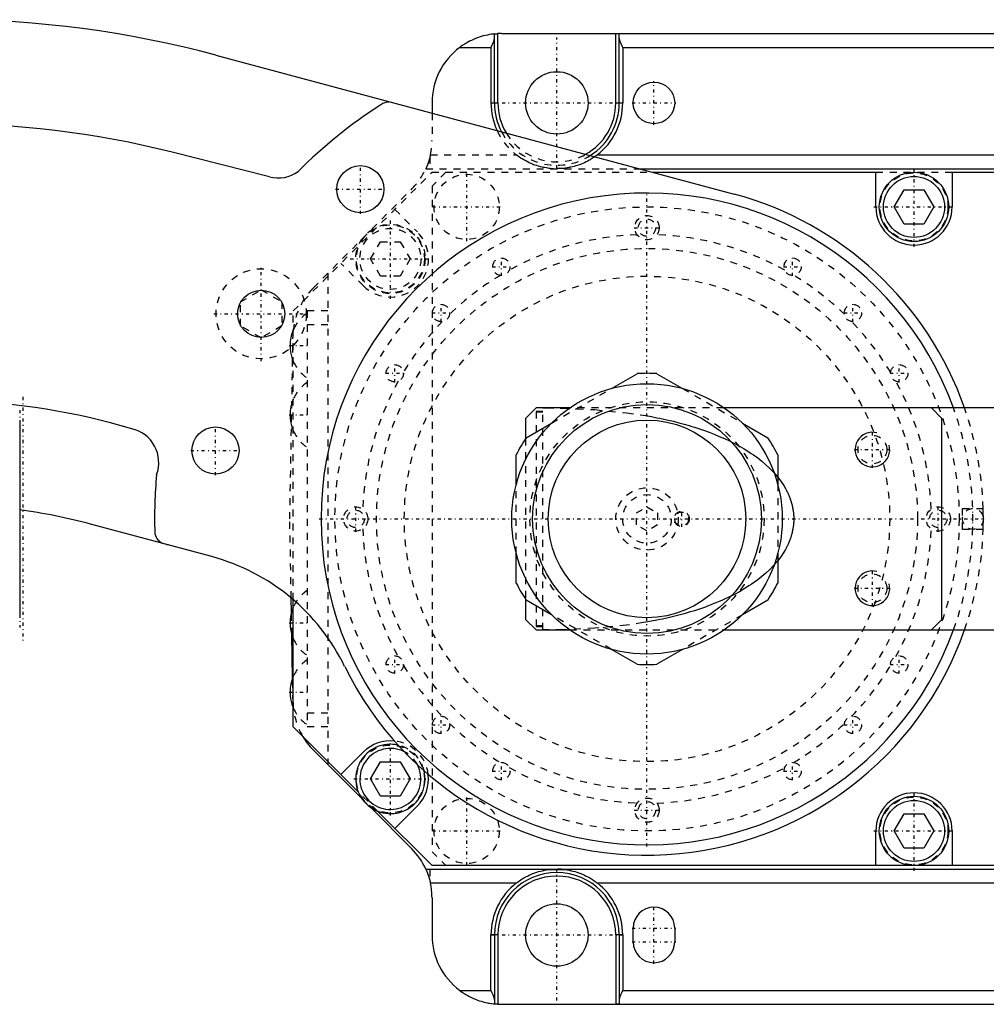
# Model space of a CAD drawing. Extents: x -392 to 171, y -70 to 72.
# Tile 9 of 10: x -90 to 49, y -70 to 72. Entities that reach past the tile are written whole.
import ezdxf

# ---------------------------------------------------------------- set-up
doc = ezdxf.new("R2010")
doc.units = 0
doc.linetypes.add('CENTER', pattern=[1.5, 0.45, -0.5, 0.05, -0.5])
doc.linetypes.add('DASHED', pattern=[2, 1, -1])
for name, color, linetype in [('AM_0', 7, 'CONTINUOUS'), ('AM_10', 7, 'CONTINUOUS'), ('AM_3', 7, 'DASHED'), ('AM_7', 7, 'CENTER')]:
    doc.layers.add(name, color=color, linetype=linetype)

msp = doc.modelspace()

# ---------------------------------------------------------------- linework, layer by layer
at = {"layer": 'AM_0', "color": 7, "linetype": 'CONTINUOUS'}
for p, q in [((-22, 60), (-22, 69.94)), ((-21.5, 60), (-21.5, 69.99)), ((-21, 70), (119, 70)), ((-4.5, 60), (-4.5, 70)), ((-4, 60), (-4, 69.94)), ((-62.15, 66.88), (12.56, 46.84)), ((-27, 68), (-22.5, 68)), ((-22.5, 68), (-22.5, 60)), ((-3.5, 68), (-3.5, 60)), ((-3.5, 68), (97.5, 68)), ((-37.21, 60.19), (-37.21, 60.11)), ((-31, 60), (-31, 58.53)), ((-22.5, 60), (-21.5, 60)), ((-4.5, 60), (-3.5, 60)), ((-54.43, 49.33), (-68.45, 52.88)), ((-7.17, 52.5), (101.17, 52.5)), ((-1.07, 50.5), (127, 50.5)), ((0.8, 50), (33, 50)), ((33, 45), (33, 50)), ((44, 50), (44, 45)), ((44, 50), (103, 50)), ((35.64, 45), (37.07, 47.48)), ((37.07, 47.48), (39.93, 47.48)), ((39.93, 47.48), (41.36, 45)), ((37.07, 42.52), (35.64, 45)), ((41.36, 45), (39.93, 42.52)), ((39.93, 42.52), (37.07, 42.52)), ((-5.1, 18.82), (-1.41, 20.95)), ((1.41, 20.95), (5.1, 18.82)), ((-16, 16), (-17.5, 14.5)), ((-11.15, 16), (-16, 16)), ((110, 16), (11.15, 16)), ((42.5, 14.5), (41, 16)), ((-90.45, 14.25), (-90.45, -14.25)), ((-17.5, 14.5), (-17.5, 11.61)), ((42.5, -14.5), (42.5, 14.5)), ((-17.44, 11.7), (-13.75, 13.83)), ((13.75, 13.83), (17.44, 11.7)), ((-18.85, 4.99), (-18.85, 9.26)), ((18.85, 9.26), (18.85, 4.99)), ((-62.76, -5.44), (-80.22, -0.75)), ((-69, -3.71), (-69, -3.76)), ((-18.85, -9.26), (-18.85, -4.99)), ((18.85, -4.99), (18.85, -9.26)), ((-51.26, -13.49), (-51.3, -11.41)), ((-51, -30), (-51, -11.66)), ((-17.5, -11.61), (-17.5, -14.5)), ((-13.75, -13.83), (-17.44, -11.7)), ((17.44, -11.7), (13.75, -13.83)), ((-17.5, -14.5), (-16, -16)), ((41, -16), (42.5, -14.5)), ((-51.1, -22.98), (-51.21, -16.7)), ((-16, -16), (-11.15, -16)), ((11.15, -16), (110, -16)), ((-1.41, -20.95), (-5.1, -18.82)), ((5.1, -18.82), (1.41, -20.95)), ((-41.64, -39.36), (-51, -30)), ((-41.09, -40.37), (-48.13, -33.3)), ((-44.14, -36.86), (-40.89, -33.61)), ((-46, -35), (-46, -35.44)), ((-39.86, -37.5), (-38.43, -35.02)), ((-38.43, -35.02), (-35.57, -35.02)), ((-35.57, -35.02), (-34.14, -37.5)), ((-38.43, -39.98), (-39.86, -37.5)), ((-34.14, -37.5), (-35.57, -39.98)), ((-35.57, -39.98), (-38.43, -39.98)), ((-39.89, -41.58), (-33.91, -47.59)), ((-31, -50), (-38.86, -42.14)), ((-33.11, -41.39), (-36.36, -44.64)), ((35.64, -45), (37.07, -42.53)), ((37.07, -42.53), (39.93, -42.53)), ((39.93, -42.53), (41.36, -45)), ((33, -50), (33, -45)), ((37.07, -47.48), (35.64, -45)), ((41.36, -45), (39.93, -47.48)), ((44, -45), (44, -50)), ((39.93, -47.48), (37.07, -47.48)), ((-31.9, -50.5), (127, -50.5)), ((126, -50), (-31, -50)), ((-14.1, -50.56), (-11.9, -50.56)), ((-31.23, -52.5), (-18.83, -52.5)), ((-7.17, -52.5), (101.17, -52.5)), ((-31, -54.64), (-31, -60)), ((-2, -61), (-2, -59)), ((4, -59), (4, -61)), ((-22.5, -68), (-22.5, -60)), ((-21.5, -60), (-22.5, -60)), ((-22, -60), (-22, -69.94)), ((-21.5, -60), (-21.5, -69.99)), ((-4.5, -60), (-4.5, -70)), ((-3.5, -60), (-4.5, -60)), ((-4, -60), (-4, -69.94)), ((-3.5, -60), (-3.5, -68)), ((-27, -68), (-22.5, -68)), ((-3.5, -68), (97.5, -68)), ((-21, -70), (119, -70))]:
    msp.add_line(p, q, dxfattribs=at)
for points in [[(-22, 69.95, 0), (-22.14, 69.93, 0), (-22.43, 69.9, 0), (-22.72, 69.85, 0), (-22.87, 69.82, 0), (-23.02, 69.79, 0), (-23.31, 69.73, 0), (-23.6, 69.66, 0), (-23.89, 69.57, 0), (-24.18, 69.48, 0), (-24.46, 69.38, 0), (-24.61, 69.33, 0), (-24.75, 69.27, 0), (-25.03, 69.15, 0), (-25.31, 69.02, 0), (-25.58, 68.89, 0), (-25.85, 68.75, 0), (-26.11, 68.59, 0), (-26.25, 68.51, 0), (-26.37, 68.43, 0), (-26.63, 68.27, 0), (-26.88, 68.09, 0), (-27, 68, 0)], [(-22, 69.95, 0), (-22, 69.95, 0), (-22, 69.95, 0), (-21.99, 69.95, 0), (-21.99, 69.95, 0), (-21.99, 69.95, 0), (-21.99, 69.95, 0), (-21.99, 69.95, 0), (-21.99, 69.95, 0), (-21.99, 69.95, 0), (-21.99, 69.95, 0), (-21.99, 69.95, 0), (-21.99, 69.95, 0), (-21.98, 69.95, 0), (-21.98, 69.95, 0), (-21.98, 69.95, 0), (-21.98, 69.95, 0), (-21.98, 69.95, 0), (-21.98, 69.95, 0), (-21.97, 69.95, 0), (-21.97, 69.95, 0), (-21.97, 69.95, 0), (-21.97, 69.95, 0), (-21.97, 69.95, 0), (-21.96, 69.95, 0), (-21.96, 69.95, 0), (-21.96, 69.95, 0), (-21.96, 69.95, 0), (-21.96, 69.95, 0), (-21.95, 69.95, 0), (-21.95, 69.95, 0), (-21.95, 69.95, 0), (-21.94, 69.96, 0), (-21.94, 69.96, 0), (-21.94, 69.96, 0), (-21.94, 69.96, 0), (-21.93, 69.96, 0), (-21.93, 69.96, 0), (-21.93, 69.96, 0), (-21.92, 69.96, 0), (-21.92, 69.96, 0), (-21.92, 69.96, 0), (-21.92, 69.96, 0), (-21.91, 69.96, 0), (-21.91, 69.96, 0), (-21.91, 69.96, 0), (-21.9, 69.96, 0), (-21.9, 69.96, 0), (-21.9, 69.96, 0), (-21.89, 69.96, 0), (-21.89, 69.96, 0), (-21.89, 69.96, 0), (-21.88, 69.96, 0), (-21.88, 69.96, 0), (-21.87, 69.96, 0), (-21.87, 69.96, 0), (-21.87, 69.96, 0), (-21.86, 69.96, 0), (-21.86, 69.96, 0), (-21.85, 69.96, 0), (-21.85, 69.96, 0), (-21.85, 69.96, 0), (-21.85, 69.96, 0), (-21.84, 69.96, 0), (-21.84, 69.97, 0), (-21.83, 69.97, 0), (-21.83, 69.97, 0), (-21.83, 69.97, 0), (-21.82, 69.97, 0), (-21.82, 69.97, 0), (-21.82, 69.97, 0), (-21.81, 69.97, 0), (-21.8, 69.97, 0), (-21.8, 69.97, 0), (-21.79, 69.97, 0), (-21.79, 69.97, 0), (-21.79, 69.97, 0), (-21.78, 69.97, 0), (-21.78, 69.97, 0), (-21.77, 69.97, 0), (-21.77, 69.97, 0), (-21.76, 69.97, 0), (-21.75, 69.97, 0), (-21.75, 69.97, 0), (-21.75, 69.97, 0), (-21.74, 69.97, 0), (-21.74, 69.97, 0), (-21.73, 69.97, 0), (-21.72, 69.97, 0), (-21.72, 69.97, 0), (-21.72, 69.97, 0), (-21.71, 69.97, 0), (-21.71, 69.98, 0), (-21.7, 69.98, 0), (-21.69, 69.98, 0), (-21.69, 69.98, 0), (-21.68, 69.98, 0), (-21.68, 69.98, 0), (-21.67, 69.98, 0), (-21.67, 69.98, 0), (-21.66, 69.98, 0), (-21.65, 69.98, 0), (-21.65, 69.98, 0), (-21.64, 69.98, 0), (-21.64, 69.98, 0), (-21.64, 69.98, 0), (-21.63, 69.98, 0), (-21.62, 69.98, 0), (-21.62, 69.98, 0), (-21.62, 69.98, 0), (-21.61, 69.98, 0), (-21.6, 69.98, 0), (-21.6, 69.98, 0), (-21.6, 69.98, 0), (-21.59, 69.98, 0), (-21.58, 69.98, 0), (-21.58, 69.98, 0), (-21.57, 69.98, 0), (-21.56, 69.98, 0), (-21.56, 69.98, 0), (-21.56, 69.98, 0), (-21.55, 69.98, 0), (-21.54, 69.99, 0), (-21.54, 69.99, 0), (-21.53, 69.99, 0), (-21.52, 69.99, 0), (-21.52, 69.99, 0), (-21.52, 69.99, 0), (-21.51, 69.99, 0), (-21.5, 69.99, 0), (-21.5, 69.99, 0)], [(-22, 69.94, 0), (-22, 69.94, 0), (-22, 69.94, 0), (-22, 69.95, 0), (-22, 69.95, 0)], [(-4.5, 70, 0), (-4.5, 70, 0), (-4.49, 70, 0), (-4.48, 70, 0), (-4.48, 70, 0), (-4.48, 70, 0), (-4.47, 70, 0), (-4.46, 70, 0), (-4.45, 70, 0), (-4.45, 70, 0), (-4.44, 70, 0), (-4.44, 70, 0), (-4.43, 70, 0), (-4.42, 70, 0), (-4.42, 70, 0), (-4.41, 70, 0), (-4.4, 70, 0), (-4.4, 70, 0), (-4.39, 70, 0), (-4.39, 70, 0), (-4.38, 70, 0), (-4.37, 70, 0), (-4.37, 70, 0), (-4.37, 70, 0), (-4.36, 70, 0), (-4.35, 70, 0), (-4.35, 70, 0), (-4.35, 70, 0), (-4.34, 70, 0), (-4.33, 70, 0), (-4.32, 70, 0), (-4.32, 70, 0), (-4.31, 70, 0), (-4.31, 70, 0), (-4.3, 70, 0), (-4.3, 70, 0), (-4.29, 70, 0), (-4.28, 70, 0), (-4.28, 70, 0), (-4.27, 70, 0), (-4.27, 70, 0), (-4.26, 70, 0), (-4.26, 70, 0), (-4.25, 70, 0), (-4.24, 70, 0), (-4.24, 70, 0), (-4.23, 70, 0), (-4.23, 70, 0), (-4.23, 70, 0), (-4.22, 70, 0), (-4.21, 70, 0), (-4.21, 70, 0), (-4.2, 70, 0), (-4.2, 70, 0), (-4.19, 70, 0), (-4.19, 70, 0), (-4.18, 70, 0), (-4.18, 70, 0), (-4.17, 70, 0), (-4.17, 70, 0), (-4.16, 70, 0), (-4.16, 70, 0), (-4.16, 70, 0), (-4.15, 70, 0), (-4.15, 69.99, 0), (-4.14, 69.99, 0), (-4.14, 69.99, 0), (-4.14, 69.99, 0), (-4.13, 69.99, 0), (-4.13, 69.99, 0), (-4.13, 69.99, 0), (-4.12, 69.99, 0), (-4.12, 69.99, 0), (-4.11, 69.99, 0), (-4.11, 69.99, 0), (-4.1, 69.99, 0), (-4.1, 69.99, 0), (-4.1, 69.99, 0), (-4.1, 69.99, 0), (-4.09, 69.99, 0), (-4.09, 69.99, 0), (-4.08, 69.99, 0), (-4.08, 69.99, 0), (-4.08, 69.99, 0), (-4.08, 69.99, 0), (-4.07, 69.99, 0), (-4.07, 69.98, 0), (-4.06, 69.98, 0), (-4.06, 69.98, 0), (-4.06, 69.98, 0), (-4.06, 69.98, 0), (-4.05, 69.98, 0), (-4.05, 69.98, 0), (-4.05, 69.98, 0), (-4.04, 69.98, 0), (-4.04, 69.98, 0), (-4.04, 69.98, 0), (-4.04, 69.98, 0), (-4.04, 69.98, 0), (-4.03, 69.97, 0), (-4.03, 69.97, 0), (-4.03, 69.97, 0), (-4.03, 69.97, 0), (-4.02, 69.97, 0), (-4.02, 69.97, 0), (-4.02, 69.97, 0), (-4.02, 69.97, 0), (-4.02, 69.97, 0), (-4.02, 69.96, 0), (-4.02, 69.96, 0), (-4.01, 69.96, 0), (-4.01, 69.96, 0), (-4.01, 69.96, 0), (-4.01, 69.96, 0), (-4.01, 69.96, 0), (-4.01, 69.96, 0), (-4.01, 69.96, 0), (-4.01, 69.95, 0), (-4, 69.95, 0), (-4, 69.95, 0), (-4, 69.95, 0), (-4, 69.95, 0), (-4, 69.95, 0), (-4, 69.95, 0), (-4, 69.94, 0), (-4, 69.94, 0), (-4, 69.94, 0), (-4, 69.94, 0), (-4, 69.94, 0), (-4, 69.94, 0), (-4, 69.94, 0)], [(-22.5, 68, 0), (-22.48, 68.04, 0), (-22.44, 68.11, 0), (-22.41, 68.19, 0), (-22.39, 68.23, 0), (-22.37, 68.27, 0), (-22.33, 68.34, 0), (-22.29, 68.42, 0), (-22.26, 68.5, 0), (-22.22, 68.58, 0), (-22.19, 68.65, 0), (-22.17, 68.69, 0), (-22.16, 68.73, 0), (-22.13, 68.8, 0), (-22.1, 68.88, 0), (-22.07, 68.95, 0), (-22.05, 69.02, 0), (-22.03, 69.09, 0), (-22.02, 69.13, 0), (-22.02, 69.16, 0), (-22.01, 69.2, 0), (-22.01, 69.21, 0), (-22.01, 69.22, 0), (-22.01, 69.23, 0), (-22.01, 69.23, 0), (-22, 69.24, 0), (-22, 69.25, 0), (-22, 69.26, 0), (-22, 69.28, 0), (-22, 69.29, 0), (-22, 69.29, 0), (-22, 69.3, 0), (-22, 69.31, 0), (-22, 69.32, 0), (-22, 69.32, 0)], [(-4, 69.32, 0), (-4, 69.32, 0), (-4, 69.31, 0), (-4, 69.3, 0), (-4, 69.29, 0), (-4, 69.29, 0), (-4, 69.28, 0), (-4, 69.26, 0), (-4, 69.25, 0), (-4, 69.24, 0), (-3.99, 69.23, 0), (-3.99, 69.23, 0), (-3.99, 69.22, 0), (-3.99, 69.21, 0), (-3.99, 69.2, 0), (-3.98, 69.16, 0), (-3.98, 69.13, 0), (-3.97, 69.09, 0), (-3.95, 69.02, 0), (-3.93, 68.95, 0), (-3.9, 68.88, 0), (-3.87, 68.8, 0), (-3.84, 68.73, 0), (-3.83, 68.69, 0), (-3.81, 68.65, 0), (-3.78, 68.58, 0), (-3.74, 68.5, 0), (-3.71, 68.42, 0), (-3.67, 68.34, 0), (-3.63, 68.27, 0), (-3.61, 68.23, 0), (-3.59, 68.19, 0), (-3.56, 68.11, 0), (-3.52, 68.04, 0), (-3.5, 68, 0)], [(-7.17, 52.5, 0), (-7.23, 52.45, 0), (-7.35, 52.36, 0), (-7.47, 52.28, 0), (-7.53, 52.23, 0)], [(-31.9, -50.5, 0), (-31.9, -50.5, 0), (-31.9, -50.5, 0), (-31.9, -50.5, 0), (-31.9, -50.5, 0), (-31.9, -50.5, 0), (-31.9, -50.5, 0), (-31.89, -50.51, 0), (-31.89, -50.51, 0), (-31.89, -50.51, 0), (-31.89, -50.52, 0), (-31.89, -50.52, 0), (-31.89, -50.52, 0), (-31.89, -50.52, 0), (-31.88, -50.53, 0), (-31.88, -50.53, 0), (-31.88, -50.54, 0), (-31.88, -50.55, 0), (-31.88, -50.55, 0), (-31.87, -50.55, 0), (-31.87, -50.56, 0), (-31.87, -50.57, 0), (-31.87, -50.57, 0), (-31.86, -50.57, 0), (-31.86, -50.58, 0), (-31.86, -50.59, 0), (-31.85, -50.6, 0), (-31.85, -50.6, 0), (-31.85, -50.61, 0), (-31.84, -50.62, 0), (-31.84, -50.63, 0), (-31.83, -50.64, 0), (-31.83, -50.65, 0), (-31.83, -50.66, 0), (-31.82, -50.66, 0), (-31.82, -50.68, 0), (-31.81, -50.69, 0), (-31.81, -50.7, 0), (-31.8, -50.71, 0), (-31.8, -50.73, 0), (-31.79, -50.73, 0), (-31.79, -50.74, 0), (-31.79, -50.76, 0), (-31.78, -50.77, 0), (-31.77, -50.79, 0), (-31.77, -50.8, 0), (-31.76, -50.82, 0), (-31.76, -50.82, 0), (-31.75, -50.83, 0), (-31.75, -50.85, 0), (-31.74, -50.87, 0), (-31.73, -50.88, 0), (-31.73, -50.9, 0), (-31.72, -50.92, 0), (-31.72, -50.93, 0), (-31.71, -50.94, 0), (-31.7, -50.95, 0), (-31.7, -50.97, 0), (-31.69, -50.99, 0), (-31.68, -51.01, 0), (-31.68, -51.03, 0), (-31.67, -51.04, 0), (-31.67, -51.05, 0), (-31.66, -51.07, 0), (-31.65, -51.08, 0), (-31.65, -51.09, 0), (-31.65, -51.1, 0), (-31.64, -51.12, 0), (-31.63, -51.15, 0), (-31.63, -51.16, 0), (-31.62, -51.17, 0), (-31.61, -51.19, 0), (-31.61, -51.21, 0), (-31.6, -51.23, 0), (-31.59, -51.25, 0), (-31.58, -51.28, 0), (-31.58, -51.29, 0), (-31.58, -51.3, 0), (-31.57, -51.32, 0), (-31.56, -51.34, 0), (-31.55, -51.37, 0), (-31.54, -51.39, 0), (-31.53, -51.42, 0), (-31.53, -51.43, 0), (-31.53, -51.44, 0), (-31.52, -51.47, 0), (-31.51, -51.49, 0), (-31.5, -51.52, 0), (-31.49, -51.54, 0), (-31.48, -51.57, 0), (-31.48, -51.58, 0), (-31.48, -51.59, 0), (-31.47, -51.62, 0), (-31.46, -51.65, 0), (-31.45, -51.67, 0), (-31.44, -51.7, 0), (-31.43, -51.73, 0), (-31.43, -51.74, 0), (-31.43, -51.75, 0), (-31.42, -51.78, 0), (-31.41, -51.81, 0), (-31.4, -51.83, 0), (-31.39, -51.86, 0), (-31.39, -51.89, 0), (-31.38, -51.9, 0), (-31.38, -51.92, 0), (-31.37, -51.95, 0), (-31.36, -51.97, 0), (-31.36, -51.99, 0), (-31.35, -52, 0), (-31.35, -52.03, 0), (-31.34, -52.06, 0), (-31.33, -52.07, 0), (-31.33, -52.09, 0), (-31.32, -52.12, 0), (-31.32, -52.15, 0), (-31.31, -52.17, 0), (-31.3, -52.2, 0), (-31.29, -52.23, 0), (-31.29, -52.24, 0), (-31.29, -52.26, 0), (-31.28, -52.29, 0), (-31.27, -52.32, 0), (-31.27, -52.34, 0), (-31.26, -52.37, 0), (-31.25, -52.4, 0), (-31.25, -52.42, 0), (-31.25, -52.43, 0), (-31.24, -52.46, 0), (-31.23, -52.49, 0), (-31.23, -52.5, 0)], [(-18.83, -52.5, 0), (-18.72, -52.41, 0), (-18.48, -52.24, 0), (-18.24, -52.08, 0), (-18.12, -52, 0), (-18, -51.92, 0), (-17.75, -51.77, 0), (-17.49, -51.63, 0), (-17.23, -51.5, 0), (-16.97, -51.37, 0), (-16.71, -51.25, 0), (-16.57, -51.2, 0), (-16.44, -51.14, 0), (-16.17, -51.04, 0), (-15.89, -50.95, 0), (-15.62, -50.87, 0), (-15.34, -50.79, 0), (-15.07, -50.73, 0), (-14.93, -50.7, 0), (-14.79, -50.67, 0), (-14.51, -50.62, 0), (-14.23, -50.58, 0), (-14.1, -50.56, 0)], [(-11.9, -50.56, 0), (-11.77, -50.58, 0), (-11.49, -50.62, 0), (-11.21, -50.67, 0), (-11.07, -50.7, 0), (-10.93, -50.73, 0), (-10.66, -50.79, 0), (-10.38, -50.87, 0), (-10.11, -50.95, 0), (-9.83, -51.04, 0), (-9.56, -51.14, 0), (-9.43, -51.2, 0), (-9.29, -51.25, 0), (-9.03, -51.37, 0), (-8.77, -51.5, 0), (-8.51, -51.63, 0), (-8.25, -51.77, 0), (-8, -51.92, 0), (-7.88, -52, 0), (-7.76, -52.08, 0), (-7.52, -52.24, 0), (-7.28, -52.41, 0), (-7.17, -52.5, 0)], [(-27, -68, 0), (-26.88, -68.09, 0), (-26.63, -68.27, 0), (-26.37, -68.43, 0), (-26.25, -68.51, 0), (-26.11, -68.59, 0), (-25.85, -68.75, 0), (-25.58, -68.89, 0), (-25.31, -69.02, 0), (-25.03, -69.15, 0), (-24.75, -69.27, 0), (-24.61, -69.33, 0), (-24.46, -69.38, 0), (-24.18, -69.48, 0), (-23.89, -69.57, 0), (-23.6, -69.66, 0), (-23.31, -69.73, 0), (-23.02, -69.79, 0), (-22.87, -69.82, 0), (-22.72, -69.85, 0), (-22.43, -69.9, 0), (-22.14, -69.93, 0), (-22, -69.95, 0)], [(-22, -69.32, 0), (-22, -69.32, 0), (-22, -69.31, 0), (-22, -69.3, 0), (-22, -69.29, 0), (-22, -69.29, 0), (-22, -69.28, 0), (-22, -69.26, 0), (-22, -69.25, 0), (-22, -69.24, 0), (-22.01, -69.23, 0), (-22.01, -69.23, 0), (-22.01, -69.22, 0), (-22.01, -69.21, 0), (-22.01, -69.2, 0), (-22.02, -69.16, 0), (-22.02, -69.13, 0), (-22.03, -69.09, 0), (-22.05, -69.02, 0), (-22.07, -68.95, 0), (-22.1, -68.88, 0), (-22.13, -68.8, 0), (-22.16, -68.73, 0), (-22.17, -68.69, 0), (-22.19, -68.65, 0), (-22.22, -68.58, 0), (-22.26, -68.5, 0), (-22.29, -68.42, 0), (-22.33, -68.34, 0), (-22.37, -68.27, 0), (-22.39, -68.23, 0), (-22.41, -68.19, 0), (-22.44, -68.11, 0), (-22.48, -68.04, 0), (-22.5, -68, 0)], [(-3.5, -68, 0), (-3.52, -68.04, 0), (-3.56, -68.11, 0), (-3.59, -68.19, 0), (-3.61, -68.23, 0), (-3.63, -68.27, 0), (-3.67, -68.34, 0), (-3.71, -68.42, 0), (-3.74, -68.5, 0), (-3.78, -68.58, 0), (-3.81, -68.65, 0), (-3.83, -68.69, 0), (-3.84, -68.73, 0), (-3.87, -68.8, 0), (-3.9, -68.88, 0), (-3.93, -68.95, 0), (-3.95, -69.02, 0), (-3.97, -69.09, 0), (-3.98, -69.13, 0), (-3.98, -69.16, 0), (-3.99, -69.2, 0), (-3.99, -69.21, 0), (-3.99, -69.22, 0), (-3.99, -69.23, 0), (-3.99, -69.23, 0), (-4, -69.24, 0), (-4, -69.25, 0), (-4, -69.26, 0), (-4, -69.28, 0), (-4, -69.29, 0), (-4, -69.29, 0), (-4, -69.3, 0), (-4, -69.31, 0), (-4, -69.32, 0), (-4, -69.32, 0)], [(-22, -69.95, 0), (-22, -69.95, 0), (-22, -69.94, 0), (-22, -69.94, 0), (-22, -69.94, 0)], [(-21.5, -69.99, 0), (-21.5, -69.99, 0), (-21.51, -69.99, 0), (-21.52, -69.99, 0), (-21.52, -69.99, 0), (-21.52, -69.99, 0), (-21.53, -69.99, 0), (-21.54, -69.99, 0), (-21.54, -69.99, 0), (-21.55, -69.98, 0), (-21.56, -69.98, 0), (-21.56, -69.98, 0), (-21.56, -69.98, 0), (-21.57, -69.98, 0), (-21.58, -69.98, 0), (-21.58, -69.98, 0), (-21.59, -69.98, 0), (-21.6, -69.98, 0), (-21.6, -69.98, 0), (-21.6, -69.98, 0), (-21.61, -69.98, 0), (-21.62, -69.98, 0), (-21.62, -69.98, 0), (-21.62, -69.98, 0), (-21.63, -69.98, 0), (-21.64, -69.98, 0), (-21.64, -69.98, 0), (-21.64, -69.98, 0), (-21.65, -69.98, 0), (-21.65, -69.98, 0), (-21.66, -69.98, 0), (-21.67, -69.98, 0), (-21.67, -69.98, 0), (-21.68, -69.98, 0), (-21.68, -69.98, 0), (-21.69, -69.98, 0), (-21.69, -69.98, 0), (-21.7, -69.98, 0), (-21.71, -69.98, 0), (-21.71, -69.97, 0), (-21.72, -69.97, 0), (-21.72, -69.97, 0), (-21.72, -69.97, 0), (-21.73, -69.97, 0), (-21.74, -69.97, 0), (-21.74, -69.97, 0), (-21.75, -69.97, 0), (-21.75, -69.97, 0), (-21.75, -69.97, 0), (-21.76, -69.97, 0), (-21.77, -69.97, 0), (-21.77, -69.97, 0), (-21.78, -69.97, 0), (-21.78, -69.97, 0), (-21.79, -69.97, 0), (-21.79, -69.97, 0), (-21.79, -69.97, 0), (-21.8, -69.97, 0), (-21.8, -69.97, 0), (-21.81, -69.97, 0), (-21.82, -69.97, 0), (-21.82, -69.97, 0), (-21.82, -69.97, 0), (-21.83, -69.97, 0), (-21.83, -69.97, 0), (-21.83, -69.97, 0), (-21.84, -69.97, 0), (-21.84, -69.96, 0), (-21.85, -69.96, 0), (-21.85, -69.96, 0), (-21.85, -69.96, 0), (-21.85, -69.96, 0), (-21.86, -69.96, 0), (-21.86, -69.96, 0), (-21.87, -69.96, 0), (-21.87, -69.96, 0), (-21.87, -69.96, 0), (-21.88, -69.96, 0), (-21.88, -69.96, 0), (-21.89, -69.96, 0), (-21.89, -69.96, 0), (-21.89, -69.96, 0), (-21.9, -69.96, 0), (-21.9, -69.96, 0), (-21.9, -69.96, 0), (-21.91, -69.96, 0), (-21.91, -69.96, 0), (-21.91, -69.96, 0), (-21.92, -69.96, 0), (-21.92, -69.96, 0), (-21.92, -69.96, 0), (-21.92, -69.96, 0), (-21.93, -69.96, 0), (-21.93, -69.96, 0), (-21.93, -69.96, 0), (-21.94, -69.96, 0), (-21.94, -69.96, 0), (-21.94, -69.96, 0), (-21.94, -69.96, 0), (-21.95, -69.95, 0), (-21.95, -69.95, 0), (-21.95, -69.95, 0), (-21.96, -69.95, 0), (-21.96, -69.95, 0), (-21.96, -69.95, 0), (-21.96, -69.95, 0), (-21.96, -69.95, 0), (-21.97, -69.95, 0), (-21.97, -69.95, 0), (-21.97, -69.95, 0), (-21.97, -69.95, 0), (-21.97, -69.95, 0), (-21.98, -69.95, 0), (-21.98, -69.95, 0), (-21.98, -69.95, 0), (-21.98, -69.95, 0), (-21.98, -69.95, 0), (-21.98, -69.95, 0), (-21.99, -69.95, 0), (-21.99, -69.95, 0), (-21.99, -69.95, 0), (-21.99, -69.95, 0), (-21.99, -69.95, 0), (-21.99, -69.95, 0), (-21.99, -69.95, 0), (-21.99, -69.95, 0), (-21.99, -69.95, 0), (-21.99, -69.95, 0), (-22, -69.95, 0), (-22, -69.95, 0), (-22, -69.95, 0)], [(-4, -69.94, 0), (-4, -69.94, 0), (-4, -69.94, 0), (-4, -69.94, 0), (-4, -69.94, 0), (-4, -69.94, 0), (-4, -69.94, 0), (-4, -69.95, 0), (-4, -69.95, 0), (-4, -69.95, 0), (-4, -69.95, 0), (-4, -69.95, 0), (-4, -69.95, 0), (-4.01, -69.95, 0), (-4.01, -69.96, 0), (-4.01, -69.96, 0), (-4.01, -69.96, 0), (-4.01, -69.96, 0), (-4.01, -69.96, 0), (-4.01, -69.96, 0), (-4.01, -69.96, 0), (-4.02, -69.96, 0), (-4.02, -69.96, 0), (-4.02, -69.97, 0), (-4.02, -69.97, 0), (-4.02, -69.97, 0), (-4.02, -69.97, 0), (-4.02, -69.97, 0), (-4.03, -69.97, 0), (-4.03, -69.97, 0), (-4.03, -69.97, 0), (-4.03, -69.97, 0), (-4.04, -69.98, 0), (-4.04, -69.98, 0), (-4.04, -69.98, 0), (-4.04, -69.98, 0), (-4.04, -69.98, 0), (-4.05, -69.98, 0), (-4.05, -69.98, 0), (-4.05, -69.98, 0), (-4.06, -69.98, 0), (-4.06, -69.98, 0), (-4.06, -69.98, 0), (-4.06, -69.98, 0), (-4.07, -69.98, 0), (-4.07, -69.99, 0), (-4.08, -69.99, 0), (-4.08, -69.99, 0), (-4.08, -69.99, 0), (-4.08, -69.99, 0), (-4.09, -69.99, 0), (-4.09, -69.99, 0), (-4.1, -69.99, 0), (-4.1, -69.99, 0), (-4.1, -69.99, 0), (-4.1, -69.99, 0), (-4.11, -69.99, 0), (-4.11, -69.99, 0), (-4.12, -69.99, 0), (-4.12, -69.99, 0), (-4.13, -69.99, 0), (-4.13, -69.99, 0), (-4.13, -69.99, 0), (-4.14, -69.99, 0), (-4.14, -69.99, 0), (-4.14, -69.99, 0), (-4.15, -69.99, 0), (-4.15, -70, 0), (-4.16, -70, 0), (-4.16, -70, 0), (-4.16, -70, 0), (-4.17, -70, 0), (-4.17, -70, 0), (-4.18, -70, 0), (-4.18, -70, 0), (-4.19, -70, 0), (-4.19, -70, 0), (-4.2, -70, 0), (-4.2, -70, 0), (-4.21, -70, 0), (-4.21, -70, 0), (-4.22, -70, 0), (-4.23, -70, 0), (-4.23, -70, 0), (-4.23, -70, 0), (-4.24, -70, 0), (-4.24, -70, 0), (-4.25, -70, 0), (-4.26, -70, 0), (-4.26, -70, 0), (-4.27, -70, 0), (-4.27, -70, 0), (-4.28, -70, 0), (-4.28, -70, 0), (-4.29, -70, 0), (-4.3, -70, 0), (-4.3, -70, 0), (-4.31, -70, 0), (-4.31, -70, 0), (-4.32, -70, 0), (-4.32, -70, 0), (-4.33, -70, 0), (-4.34, -70, 0), (-4.35, -70, 0), (-4.35, -70, 0), (-4.35, -70, 0), (-4.36, -70, 0), (-4.37, -70, 0), (-4.37, -70, 0), (-4.37, -70, 0), (-4.38, -70, 0), (-4.39, -70, 0), (-4.39, -70, 0), (-4.4, -70, 0), (-4.4, -70, 0), (-4.41, -70, 0), (-4.42, -70, 0), (-4.42, -70, 0), (-4.43, -70, 0), (-4.44, -70, 0), (-4.44, -70, 0), (-4.45, -70, 0), (-4.45, -70, 0), (-4.46, -70, 0), (-4.47, -70, 0), (-4.48, -70, 0), (-4.48, -70, 0), (-4.48, -70, 0), (-4.49, -70, 0), (-4.5, -70, 0), (-4.5, -70, 0)]]:
    msp.add_polyline3d(points, dxfattribs=at)
for centre, radius in [((-13, 60), 4.5), ((1, 60), 3), ((-41.33, 47.55), 3.4), ((38.5, 45), 5), ((38.5, 45), 4.4), ((-55.63, 29.58), 3.4), ((0, 0), 19.5), ((0, 0), 16.5), ((0, 0), 14.25), ((-62.22, 9.86), 3.4), ((38.5, -45), 5), ((38.5, -45), 4.4), ((-13, -60), 4.5)]:
    msp.add_circle(centre, radius, dxfattribs=at)
for centre, radius, start, end in [((-101, -78), 150, 74.9874, 104.9144), ((-21, 60), 10, 90, 92.866), ((-21, 60), 10, 126.8699, 180), ((0, 0), 71, 122.7161, 135.117), ((-37.21, 58.11), 2, 90, 125.586), ((-13, 60), 9.5, 180, 204.8161), ((-13, 60), 9, 180, 207.5253), ((-13, 60), 8.5, 180, 210.7001), ((-13, 60), 8.5, 299.2746, 0), ((-13, 60), 9, 302.4494, 0), ((-13, 60), 9.5, 307.8636, 0), ((-101.55, -78), 135, 75.8075, 104.9484), ((-53.2, 54.18), 5, 255.8075, 305.3516), ((0, 0), 47, 19.9028, 340.0972), ((0, 0), 48.5, 19.2625, 74.9874), ((38.5, 45), 5.5, 180, 0), ((-45.8, 25), 5.67, 156.5068, 203.4932), ((0, 0), 21, 86.1532, 93.8468), ((-45.8, 15), 5.67, 156.5068, 203.4932), ((-101.55, -78), 95, 73.3276, 103.8196), ((-75.4, 8.13), 5, 339.6638, 77.2271), ((0, 0), 21, 146.1532, 153.8468), ((0, 0), 21, 26.1532, 33.8468), ((0, 0), 71, 174.8345, 181.5884), ((0, 0), 48.5, 358.2277, 1.7723), ((-101, -78), 80, 74.9467, 82.422), ((-69.97, -1.94), 1, 181.5884, 193.3192), ((-69, -1.71), 2, 193.3192, 247.4808), ((-69, -1.71), 2, 262.4126, 270), ((-70.56, -34.41), 30, 25.9992, 74.9467), ((0, 0), 21, 206.1532, 213.8468), ((0, 0), 21, 326.1532, 333.8468), ((-45.8, -15), 5.67, 156.5068, 203.4932), ((0, 0), 48.5, 205.9992, 340.7375), ((0, 0), 21, 266.1532, 273.8468), ((-45.8, -25), 5.67, 156.5068, 203.4932), ((-41.04, -26.25), 10, 210.8026, 224.8673), ((-37, -37.5), 5, 77.1285, 13.6405), ((-37, -37.5), 5.5, 83.926, 135), ((-37, -37.5), 4.4, 62.7911, 27.9779), ((-37, -37.5), 5.5, 315, 6.843), ((38.5, -45), 5.5, 0, 180), ((-41, -54.64), 10, 24.4564, 44.8673), ((-13, -60), 9, 0, 180), ((-41, -54.64), 10, 0, 12.3569), ((-13, -60), 9.5, 127.8636, 180), ((-13, -60), 8.5, 0, 180), ((-13, -60), 9.5, 0, 52.1364), ((1, -59), 3, 0, 180), ((-21, -60), 10, 180, 233.1301), ((1, -61), 3, 180, 0), ((-21, -60), 10, 267.134, 270)]:
    msp.add_arc(centre, radius, start, end, dxfattribs=at)
at = {"layer": 'AM_10', "color": 7, "linetype": 'CONTINUOUS'}
for centre in [(32.5, 10), (32.5, -10)]:
    msp.add_arc(centre, 2.5, 75, 15, dxfattribs=at)
at = {"layer": 'AM_3', "color": 6, "linetype": 'DASHED'}
for p, q in [((-31, 58.53), (-31, 54.64)), ((-31.3, 52.21), (-31.3, 50.5)), ((-31.23, 52.5), (-18.83, 52.5)), ((-51, 30), (-31, 50)), ((-31.9, 50.5), (-1.07, 50.5)), ((-29, 50), (-31, 48)), ((-31, 50), (0.8, 50)), ((-11.9, 50.56), (-14.1, 50.56)), ((33, 50), (44, 50)), ((-48.13, 33.3), (-33.91, 47.59)), ((-31, 48), (-31, -48)), ((-36.36, 44.64), (-33.11, 41.39)), ((-39.86, 37.5), (-38.43, 39.97)), ((-38.43, 39.97), (-35.57, 39.97)), ((-35.57, 39.97), (-34.14, 37.5)), ((-38.43, 35.02), (-39.86, 37.5)), ((-34.14, 37.5), (-35.57, 35.02)), ((-40.89, 33.61), (-44.14, 36.86)), ((-46, 35.44), (-46, -35)), ((-35.57, 35.02), (-38.43, 35.02)), ((-58.63, 31.31), (-55.63, 33.04)), ((-55.63, 33.04), (-52.63, 31.31)), ((-58.63, 27.84), (-58.63, 31.31)), ((-52.63, 31.31), (-52.63, 27.84)), ((-51, -11.66), (-51, 30)), ((-49, 30), (-49, -30)), ((-46, 30), (-49, 30)), ((-55.63, 26.11), (-58.63, 27.84)), ((-52.63, 27.84), (-55.63, 26.11)), ((-46, 28), (-49, 28)), ((-51.5, 0), (-51.04, 26.42)), ((-13.75, 13.83), (-5.1, 18.82)), ((5.1, 18.82), (13.75, 13.83)), ((-15, -16), (-15, 16)), ((-15, 16), (-14.5, 16)), ((41, 16), (-11.15, 16)), ((-15, 15.5), (-16, 15.5)), ((-16, 15.5), (-16, -15.5)), ((-16, 15.43), (-15, 15.43)), ((-17.5, 11.61), (-17.5, -11.61)), ((-18.85, -4.99), (-18.85, 4.99)), ((18.85, 4.99), (18.85, -4.99)), ((-1.5, 0.87), (0, 1.73)), ((0, 1.73), (1.5, 0.87)), ((45.5, -1.5), (45.5, 1.5)), ((45.5, 1.5), (48.48, 1.5)), ((-51.3, -11.41), (-51.5, 0)), ((-1.5, -0.87), (-1.5, 0.87)), ((1.5, 0.87), (1.5, -0.87)), ((0, -1.73), (-1.5, -0.87)), ((1.5, -0.87), (0, -1.73)), ((48.48, -1.5), (45.5, -1.5)), ((-51.21, -16.7), (-51.26, -13.49)), ((-5.1, -18.82), (-13.75, -13.83)), ((13.75, -13.83), (5.1, -18.82)), ((-15, -15.43), (-16, -15.43)), ((-16, -15.5), (-15, -15.5)), ((-14.5, -16), (-15, -16)), ((-11.15, -16), (11.15, -16)), ((-51.04, -26.42), (-51.1, -22.98)), ((-46, -28), (-49, -28)), ((-46, -30), (-49, -30)), ((-38.86, -42.14), (-41.64, -39.36)), ((-41.09, -40.37), (-39.89, -41.58)), ((-31, -48), (-29, -50)), ((-31.3, -50.5), (-31.3, -52.21))]:
    msp.add_line(p, q, dxfattribs=at)
for points in [[(-31.23, 52.5, 0), (-31.23, 52.49, 0), (-31.24, 52.46, 0), (-31.25, 52.43, 0), (-31.25, 52.42, 0), (-31.25, 52.4, 0), (-31.26, 52.37, 0), (-31.27, 52.34, 0), (-31.27, 52.32, 0), (-31.28, 52.29, 0), (-31.29, 52.26, 0), (-31.29, 52.24, 0), (-31.29, 52.23, 0), (-31.3, 52.2, 0), (-31.31, 52.17, 0), (-31.32, 52.15, 0), (-31.32, 52.12, 0), (-31.33, 52.09, 0), (-31.33, 52.07, 0), (-31.34, 52.06, 0), (-31.35, 52.03, 0), (-31.35, 52, 0), (-31.36, 51.99, 0), (-31.36, 51.97, 0), (-31.37, 51.95, 0), (-31.38, 51.92, 0), (-31.38, 51.9, 0), (-31.39, 51.89, 0), (-31.39, 51.86, 0), (-31.4, 51.83, 0), (-31.41, 51.81, 0), (-31.42, 51.78, 0), (-31.43, 51.75, 0), (-31.43, 51.74, 0), (-31.43, 51.73, 0), (-31.44, 51.7, 0), (-31.45, 51.67, 0), (-31.46, 51.65, 0), (-31.47, 51.62, 0), (-31.48, 51.59, 0), (-31.48, 51.58, 0), (-31.48, 51.57, 0), (-31.49, 51.54, 0), (-31.5, 51.52, 0), (-31.51, 51.49, 0), (-31.52, 51.47, 0), (-31.53, 51.44, 0), (-31.53, 51.43, 0), (-31.53, 51.42, 0), (-31.54, 51.39, 0), (-31.55, 51.37, 0), (-31.56, 51.34, 0), (-31.57, 51.32, 0), (-31.58, 51.3, 0), (-31.58, 51.29, 0), (-31.58, 51.28, 0), (-31.59, 51.25, 0), (-31.6, 51.23, 0), (-31.61, 51.21, 0), (-31.61, 51.19, 0), (-31.62, 51.17, 0), (-31.63, 51.16, 0), (-31.63, 51.15, 0), (-31.64, 51.12, 0), (-31.65, 51.1, 0), (-31.65, 51.09, 0), (-31.65, 51.08, 0), (-31.66, 51.07, 0), (-31.67, 51.05, 0), (-31.67, 51.04, 0), (-31.68, 51.03, 0), (-31.68, 51.01, 0), (-31.69, 50.99, 0), (-31.7, 50.97, 0), (-31.7, 50.95, 0), (-31.71, 50.94, 0), (-31.72, 50.93, 0), (-31.72, 50.92, 0), (-31.73, 50.9, 0), (-31.73, 50.88, 0), (-31.74, 50.87, 0), (-31.75, 50.85, 0), (-31.75, 50.83, 0), (-31.76, 50.82, 0), (-31.76, 50.82, 0), (-31.77, 50.8, 0), (-31.77, 50.79, 0), (-31.78, 50.77, 0), (-31.79, 50.76, 0), (-31.79, 50.74, 0), (-31.79, 50.73, 0), (-31.8, 50.73, 0), (-31.8, 50.71, 0), (-31.81, 50.7, 0), (-31.81, 50.69, 0), (-31.82, 50.68, 0), (-31.82, 50.66, 0), (-31.83, 50.66, 0), (-31.83, 50.65, 0), (-31.83, 50.64, 0), (-31.84, 50.63, 0), (-31.84, 50.62, 0), (-31.85, 50.61, 0), (-31.85, 50.6, 0), (-31.85, 50.6, 0), (-31.86, 50.59, 0), (-31.86, 50.58, 0), (-31.86, 50.57, 0), (-31.87, 50.57, 0), (-31.87, 50.57, 0), (-31.87, 50.56, 0), (-31.87, 50.55, 0), (-31.88, 50.55, 0), (-31.88, 50.55, 0), (-31.88, 50.54, 0), (-31.88, 50.53, 0), (-31.88, 50.53, 0), (-31.89, 50.52, 0), (-31.89, 50.52, 0), (-31.89, 50.52, 0), (-31.89, 50.52, 0), (-31.89, 50.51, 0), (-31.89, 50.51, 0), (-31.89, 50.51, 0), (-31.9, 50.5, 0), (-31.9, 50.5, 0), (-31.9, 50.5, 0), (-31.9, 50.5, 0), (-31.9, 50.5, 0), (-31.9, 50.5, 0), (-31.9, 50.5, 0)], [(-14.1, 50.56, 0), (-14.23, 50.58, 0), (-14.51, 50.62, 0), (-14.79, 50.67, 0), (-14.93, 50.7, 0), (-15.07, 50.73, 0), (-15.34, 50.79, 0), (-15.62, 50.87, 0), (-15.89, 50.95, 0), (-16.17, 51.04, 0), (-16.44, 51.14, 0), (-16.57, 51.2, 0), (-16.71, 51.25, 0), (-16.97, 51.37, 0), (-17.23, 51.5, 0), (-17.49, 51.63, 0), (-17.75, 51.77, 0), (-18, 51.92, 0), (-18.12, 52, 0), (-18.24, 52.08, 0), (-18.48, 52.24, 0), (-18.72, 52.41, 0), (-18.83, 52.5, 0)], [(-7.53, 52.23, 0), (-7.64, 52.16, 0), (-7.86, 52.01, 0), (-8.09, 51.87, 0), (-8.2, 51.8, 0), (-8.32, 51.74, 0), (-8.55, 51.61, 0), (-8.78, 51.49, 0), (-9.02, 51.37, 0), (-9.27, 51.26, 0), (-9.51, 51.16, 0), (-9.64, 51.12, 0), (-9.76, 51.07, 0), (-10.01, 50.98, 0), (-10.26, 50.9, 0), (-10.51, 50.83, 0), (-10.76, 50.77, 0), (-11.02, 50.71, 0), (-11.14, 50.68, 0), (-11.27, 50.66, 0), (-11.52, 50.62, 0), (-11.78, 50.58, 0), (-11.9, 50.56, 0)], [(-14.5, 16, 0), (-12.13, 15.97, 0), (-7.52, 15.76, 0), (-2.94, 15.31, 0), (-0.56, 14.96, 0), (-0.16, 14.9, 0), (0.64, 14.75, 0), (1.44, 14.6, 0), (1.84, 14.52, 0), (2.24, 14.44, 0), (3.03, 14.26, 0), (3.81, 14.08, 0), (4.58, 13.88, 0), (5.35, 13.68, 0), (6.1, 13.46, 0), (6.47, 13.35, 0), (6.84, 13.24, 0), (7.56, 13, 0), (8.27, 12.76, 0), (8.98, 12.5, 0), (9.7, 12.22, 0), (10.43, 11.91, 0), (10.8, 11.75, 0), (11.17, 11.59, 0), (11.9, 11.24, 0), (12.62, 10.88, 0), (13.34, 10.49, 0), (14.03, 10.09, 0), (14.7, 9.67, 0), (15.03, 9.45, 0), (15.35, 9.23, 0), (15.96, 8.79, 0), (16.55, 8.32, 0), (17.14, 7.82, 0), (17.72, 7.27, 0), (18.28, 6.69, 0), (18.55, 6.39, 0), (18.81, 6.08, 0), (19.29, 5.45, 0), (19.72, 4.8, 0), (19.95, 4.41, 0), (20.01, 4.31, 0), (20.07, 4.2, 0), (20.1, 4.14, 0), (20.13, 4.09, 0), (20.18, 3.97, 0), (20.24, 3.86, 0), (20.3, 3.75, 0), (20.35, 3.63, 0), (20.4, 3.51, 0), (20.43, 3.45, 0), (20.45, 3.39, 0), (20.5, 3.27, 0), (20.55, 3.15, 0), (20.6, 3.02, 0), (20.65, 2.9, 0), (20.69, 2.77, 0), (20.71, 2.71, 0), (20.73, 2.65, 0), (20.77, 2.52, 0), (20.81, 2.39, 0), (20.83, 2.33, 0), (20.85, 2.26, 0), (20.88, 2.13, 0), (20.92, 2, 0), (20.93, 1.94, 0), (20.95, 1.87, 0), (20.98, 1.74, 0), (21, 1.61, 0), (21.03, 1.48, 0), (21.05, 1.35, 0), (21.07, 1.22, 0), (21.08, 1.15, 0), (21.09, 1.09, 0), (21.11, 0.96, 0), (21.12, 0.83, 0), (21.13, 0.7, 0), (21.14, 0.57, 0), (21.15, 0.44, 0), (21.15, 0.38, 0), (21.16, 0.31, 0), (21.16, 0.19, 0), (21.16, 0.06, 0), (21.16, 0, 0), (21.16, -0.06, 0), (21.16, -0.19, 0), (21.16, -0.31, 0), (21.15, -0.38, 0), (21.15, -0.44, 0), (21.14, -0.57, 0), (21.13, -0.7, 0), (21.12, -0.83, 0), (21.11, -0.96, 0), (21.09, -1.09, 0), (21.08, -1.15, 0), (21.07, -1.22, 0), (21.05, -1.35, 0), (21.03, -1.48, 0), (21, -1.61, 0), (20.98, -1.74, 0), (20.95, -1.87, 0), (20.93, -1.94, 0), (20.92, -2, 0), (20.88, -2.13, 0), (20.85, -2.26, 0), (20.83, -2.33, 0), (20.81, -2.39, 0), (20.77, -2.52, 0), (20.73, -2.65, 0), (20.71, -2.71, 0), (20.69, -2.77, 0), (20.65, -2.9, 0), (20.6, -3.02, 0), (20.55, -3.15, 0), (20.5, -3.27, 0), (20.45, -3.39, 0), (20.43, -3.45, 0), (20.4, -3.51, 0), (20.35, -3.63, 0), (20.3, -3.75, 0), (20.24, -3.86, 0), (20.18, -3.97, 0), (20.13, -4.09, 0), (20.1, -4.14, 0), (20.07, -4.2, 0), (20.01, -4.31, 0), (19.95, -4.41, 0), (19.72, -4.8, 0), (19.29, -5.45, 0), (18.81, -6.08, 0), (18.55, -6.39, 0), (18.28, -6.69, 0), (17.72, -7.27, 0), (17.14, -7.82, 0), (16.55, -8.32, 0), (15.96, -8.79, 0), (15.35, -9.23, 0), (15.03, -9.45, 0), (14.7, -9.67, 0), (14.03, -10.09, 0), (13.34, -10.49, 0), (12.62, -10.88, 0), (11.9, -11.24, 0), (11.17, -11.59, 0), (10.8, -11.75, 0), (10.43, -11.91, 0), (9.7, -12.22, 0), (8.98, -12.5, 0), (8.27, -12.76, 0), (7.56, -13, 0), (6.84, -13.24, 0), (6.47, -13.35, 0), (6.1, -13.46, 0), (5.35, -13.68, 0), (4.58, -13.88, 0), (3.81, -14.08, 0), (3.03, -14.26, 0), (2.24, -14.44, 0), (1.84, -14.52, 0), (1.44, -14.6, 0), (0.64, -14.75, 0), (-0.16, -14.9, 0), (-0.56, -14.96, 0), (-2.94, -15.31, 0), (-7.52, -15.76, 0), (-12.13, -15.97, 0), (-14.5, -16, 0)]]:
    msp.add_polyline3d(points, dxfattribs=at)
for centre, radius in [((-26, 45), 4.7), ((38.5, 45), 4.9), ((0, 0), 45), ((0, 0), 45), ((0, 42), 1.75), ((0, 42), 1.25), ((-37, 37.5), 5), ((-37, 37.5), 4.9), ((-37, 37.5), 4.4), ((0, 0), 39), ((-21, 36.37), 1.25), ((21, 36.37), 1.25), ((-55.63, 29.58), 6.5), ((0, 0), 35), ((-29.7, 29.7), 1.25), ((29.7, 29.7), 1.25), ((-36.37, 21), 1.25), ((36.37, 21), 1.25), ((0, 0), 16.89), ((32.5, 10), 2.07), ((0, 0), 4.5), ((0, 0), 3.5), ((-42, 0), 1.75), ((42, 0), 1.75), ((47, 0), 1.5), ((-42, 0), 1.25), ((5, 0), 1.1), ((5, 0), 1), ((42, 0), 1.25), ((32.5, -10), 2.07), ((-36.37, -21), 1.25), ((36.37, -21), 1.25), ((-29.7, -29.7), 1.25), ((29.7, -29.7), 1.25), ((-37, -37.5), 4.9), ((-21, -36.37), 1.25), ((21, -36.37), 1.25), ((-26, -45), 4.7), ((0, -42), 1.75), ((0, -42), 1.25), ((38.5, -45), 4.9)]:
    msp.add_circle(centre, radius, dxfattribs=at)
for centre, radius, start, end in [((-13, 60), 9.5, 204.8161, 232.1364), ((-13, 60), 9, 207.5253, 302.4494), ((-13, 60), 8.5, 210.7001, 299.2746), ((-41, 54.64), 10, 347.6431, 0), ((-41, 54.64), 10, 315.1327, 335.5436), ((-13, 60), 9.5, 263.3712, 276.6288), ((-37, 37.5), 5.5, 225, 45), ((0, 0), 41, 91.983, 118.9644), ((0, 0), 41, 61.0356, 88.017), ((0, 0), 41, 121.0356, 133.9644), ((0, 0), 41, 46.0356, 58.9644), ((-41.04, 26.25), 10, 135.1327, 179), ((-45.8, 25), 5.67, 124.3588, 156.5068), ((0, 0), 41, 136.0356, 148.9644), ((0, 0), 41, 31.0356, 43.9644), ((-45.8, 25), 5.67, 203.4932, 235.6412), ((-45.8, 15), 5.67, 124.3588, 156.5068), ((0, 0), 41, 151.0356, 178.017), ((0, 0), 41, 1.983, 28.9644), ((0, 0), 47, 340.0972, 19.9028), ((0, 0), 48.5, 1.7723, 19.2625), ((-45.8, 15), 5.67, 203.4932, 235.6412), ((0, 0), 41, 181.983, 208.9644), ((0, 0), 41, 331.0356, 358.017), ((0, 0), 48.5, 340.7375, 358.2277), ((-45.8, -15), 5.67, 124.3588, 156.5068), ((-45.8, -15), 5.67, 203.4932, 235.6412), ((-45.8, -25), 5.67, 124.3588, 156.5068), ((0, 0), 41, 211.0356, 223.9644), ((0, 0), 41, 316.0356, 328.9644), ((-41.04, -26.25), 10, 181, 210.8026), ((-45.8, -25), 5.67, 203.4932, 235.6412), ((0, 0), 41, 226.0356, 238.9644), ((0, 0), 41, 301.0356, 313.9644), ((-37, -37.5), 5.5, 6.843, 83.926), ((-37, -37.5), 5, 13.6405, 77.1285), ((-37, -37.5), 4.4, 27.9779, 62.7911), ((0, 0), 41, 241.0356, 268.017), ((0, 0), 41, 271.983, 298.9644), ((-13, -60), 9.5, 83.3712, 96.6288)]:
    msp.add_arc(centre, radius, start, end, dxfattribs=at)
at = {"layer": 'AM_7', "color": 4, "linetype": 'CENTER'}
for p, q in [((-13, 50.55), (-13, 69.45)), ((1, 56.85), (1, 63.15)), ((-22.45, 60), (-3.55, 60)), ((-2.15, 60), (4.15, 60)), ((-41.33, 43.98), (-41.33, 51.12)), ((-26, 40.06), (-26, 49.94)), ((38.5, 39.23), (38.5, 50.77)), ((-44.9, 47.55), (-37.76, 47.55)), ((0, -47.25), (0, 47.25)), ((0, -47.25), (0, 47.25)), ((-30.94, 45), (-21.06, 45)), ((32.73, 45), (44.27, 45)), ((-37, 31.72), (-37, 43.28)), ((-1.84, 42), (1.84, 42)), ((-42.78, 37.5), (-31.22, 37.5)), ((-21, 35.06), (-21, 37.69)), ((21, 35.06), (21, 37.69)), ((-55.63, 22.75), (-55.63, 36.4)), ((-22.31, 36.37), (-19.69, 36.37)), ((19.69, 36.37), (22.31, 36.37)), ((-29.7, 28.39), (-29.7, 31.01)), ((29.7, 28.39), (29.7, 31.01)), ((-62.45, 29.58), (-48.8, 29.58)), ((-31.01, 29.7), (-28.39, 29.7)), ((28.39, 29.7), (31.01, 29.7)), ((-51.6, 25), (-48.67, 25)), ((-36.37, 19.69), (-36.37, 22.31)), ((36.37, 19.69), (36.37, 22.31)), ((-37.69, 21), (-35.06, 21)), ((35.06, 21), (37.69, 21)), ((-90, 17.6), (-90, -17.6)), ((-90.45, 15.68), (-90.45, -15.67)), ((-51.6, 15), (-48.67, 15)), ((-62.22, 6.29), (-62.22, 13.43)), ((32.5, 7.37), (32.5, 12.62)), ((29.88, 10), (35.12, 10)), ((-65.79, 9.86), (-58.65, 9.86)), ((-42, -1.84), (-42, 1.84)), ((42, -1.84), (42, 1.84)), ((47, -1.57), (47, 1.57)), ((-47.25, 0), (47.25, 0)), ((-47.25, 0), (48.58, 0)), ((5, -1.15), (5, 1.15)), ((32.5, -12.62), (32.5, -7.37)), ((29.88, -10), (35.12, -10)), ((-51.6, -15), (-48.67, -15)), ((-36.37, -22.31), (-36.37, -19.69)), ((36.37, -22.31), (36.37, -19.69)), ((-37.69, -21), (-35.06, -21)), ((35.06, -21), (37.69, -21)), ((-51.6, -25), (-48.67, -25)), ((-29.7, -31.01), (-29.7, -28.39)), ((29.7, -31.01), (29.7, -28.39)), ((-31.01, -29.7), (-28.39, -29.7)), ((28.39, -29.7), (31.01, -29.7)), ((-37, -42.75), (-37, -32.25)), ((-21, -37.69), (-21, -35.06)), ((21, -37.69), (21, -35.06)), ((-22.31, -36.37), (-19.69, -36.37)), ((19.69, -36.37), (22.31, -36.37)), ((-42.25, -37.5), (-31.75, -37.5)), ((38.5, -50.77), (38.5, -39.23)), ((-26, -49.94), (-26, -40.06)), ((-1.84, -42), (1.84, -42)), ((-30.94, -45), (-21.06, -45)), ((32.73, -45), (44.27, -45)), ((-13, -69.45), (-13, -50.55)), ((1, -64.15), (1, -55.85)), ((-2.15, -59), (4.15, -59)), ((-22.45, -60), (-3.55, -60)), ((-2.15, -61), (4.15, -61))]:
    msp.add_line(p, q, dxfattribs=at)

doc.saveas('drawing.dxf')
